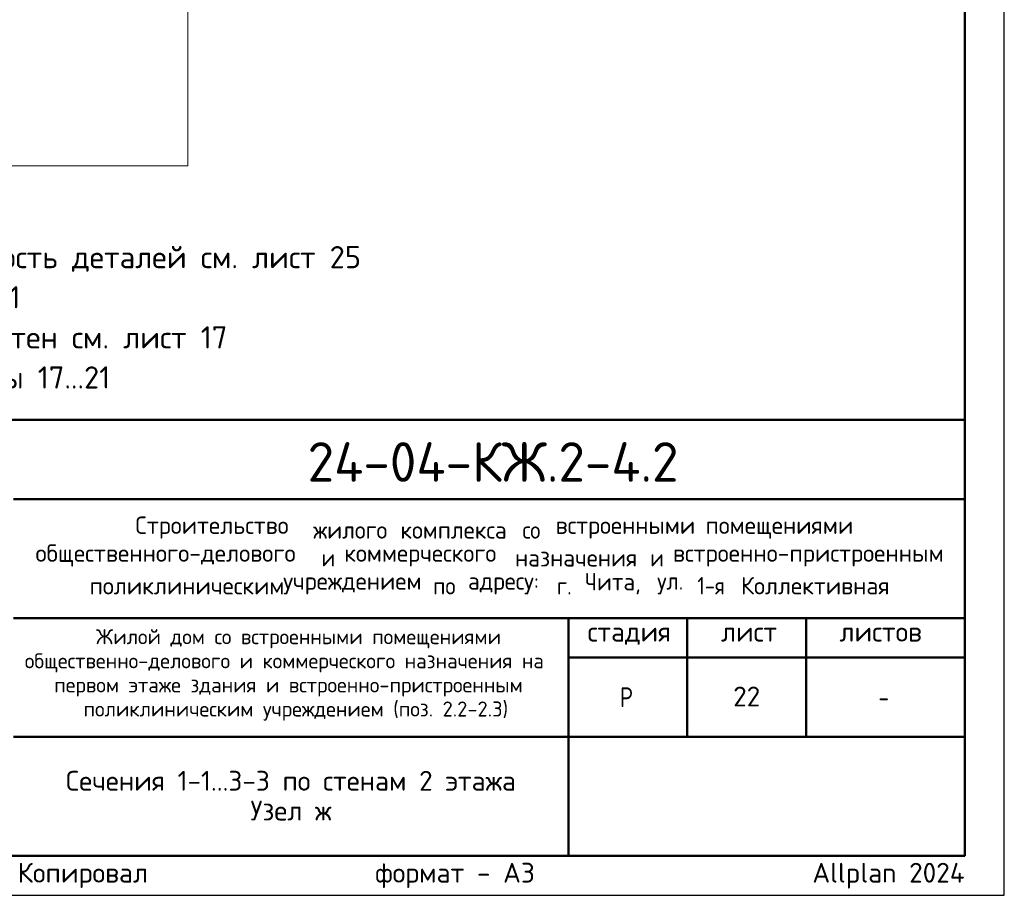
# Model space of a CAD drawing. Header units: millimetres. Extents: x 0 to 50412, y -12 to 35652.
# Tile 21 of 24: x 35493 to 50400, y 0 to 13263. Entities that reach past the tile are written whole.
import ezdxf

# ---------------------------------------------------------------- set-up
doc = ezdxf.new("R2010")
doc.units = ezdxf.units.MM
doc.layers.add('Standard', color=7, linetype='Continuous', lineweight=25)
doc.layers.add('Надписи', color=7, linetype='Continuous', lineweight=25)
doc.styles.add('ISOCPEUR', font='txt')

msp = doc.modelspace()

# ---------------------------------------------------------------- linework, layer by layer
at = {"layer": 'Standard', "color": 7, "linetype": 'Continuous', "lineweight": 50, "transparency": 33554687}
for p, q in [((27600, 7200), (49800, 7200)), ((35400, 6000), (49800, 6000)), ((35400, 4200), (49800, 4200)), ((43800, 2400), (43800, 4200)), ((45600, 2400), (45600, 4200)), ((47400, 2400), (47400, 4200)), ((43800, 3600), (49800, 3600)), ((35400, 2400), (49800, 2400)), ((43800, 600), (43800, 2400)), ((43800, 600), (43800, 2400))]:
    msp.add_line(p, q, dxfattribs=at)
at = {"layer": 'Standard', "color": 7, "linetype": 'Continuous', "lineweight": 25, "transparency": 33554687}
for p, q in [((49800, 600), (49800, 7200)), ((27600, 600), (49800, 600)), ((27600, 600), (49800, 600)), ((27600, 600), (49800, 600))]:
    msp.add_line(p, q, dxfattribs=at)
msp.add_lwpolyline([(0, 0), (50400, 0), (50400, 35640), (0, 35640), (0, 0)], close=True, dxfattribs=at)
at = {"layer": 'Standard', "color": 7, "linetype": 'Continuous', "lineweight": 13, "transparency": 33554687}
msp.add_lwpolyline([(24551, 35652), (24551, 11050), (38038, 11050), (38038, 35652)], dxfattribs=at)
at = {"layer": 'Standard', "color": 7, "linetype": 'Continuous', "lineweight": 50, "transparency": 33554687}
msp.add_lwpolyline([(2400, 35040), (49800, 35040), (49800, 600), (2400, 600), (2400, 35040)], close=True, dxfattribs=at)
at = {"layer": 'Standard', "color": 7, "linetype": 'Continuous', "lineweight": 25, "transparency": 33554687}
msp.add_lwpolyline([(49800, 7200), (27600, 7200), (27600, 600), (49800, 600), (49800, 7200)], dxfattribs=at)

# ---------------------------------------------------------------- texts
at = {"layer": 'Standard', "color": 7, "linetype": 'Continuous', "lineweight": 13, "transparency": 33554687, "insert": (27600, 9834), "char_height": 336, "width": 13126.68, "attachment_point": 1, "line_spacing_factor": 1.084337}
msp.add_mtext('\\A1;{\\fISOCPEUR|i0|b0;\\H335.999994;\\W1.000000;\\C7;1. Спецификацию элементов, ведомость деталей см. лист 25}\\P{\\fISOCPEUR|i0|b0;\\H335.999994;\\W1.000000;\\C7;Ведомость расхода стали см. лист 1.1}\\P{\\fISOCPEUR|i0|b0;\\H335.999994;\\W1.000000;\\C7;2. Опалубочный план конструкции стен см. лист 17}\\P{\\fISOCPEUR|i0|b0;\\H335.999994;\\W1.000000;\\C7;3. Сечения замаркированы см. листы 17...21}\\P', dxfattribs=at)
at = {"layer": 'Standard', "color": 7, "linetype": 'Continuous', "lineweight": 50, "transparency": 33554687, "insert": (39852, 6262), "char_height": 600, "width": 6110.08, "attachment_point": 7, "style": 'ISOCPEUR'}
msp.add_mtext('\\W0.98;24-04-КЖ.2-4.2', dxfattribs=at)
at = {"layer": 'Standard', "color": 7, "linetype": 'Continuous', "lineweight": 25, "transparency": 33554687, "attachment_point": 7, "style": 'ISOCPEUR'}
for s, insert, char_height, width in [('\\W0.98;Строительство ', (37245, 5402), 264, 2820.83), ('\\W0.96;жилого ', (39937, 5402), 264, 1446.12), ('\\W0.97;комплекса ', (41257, 5402), 264, 1975.29), ('\\W0.90;со ', (43105, 5402), 264, 620.97), ('\\W0.98;встроенными ', (43607, 5402), 264, 2398.16), ('\\W0.98;помещениями', (45877, 5402), 264, 2292.21), ('\\W0.99;общественного-делового ', (35733, 4980), 264, 4457.19), ('\\W0.87;и ', (40063, 4980), 264, 457.48), ('\\W0.98;коммерческого ', (40406, 4980), 264, 2714.91), ('\\W0.97;назначения ', (42993, 4980), 264, 2173.24), ('\\W0.87;и ', (45039, 4980), 264, 457.46), ('\\W0.99;встроенно-пристроенным', (45382, 4980), 264, 4298.92), ('\\W0.95;Чита, ', (44049, 4557), 264, 1221.07), ('\\W0.86;1-я ', (45752, 4557), 264, 773.52), ('\\W0.98;Коллективная', (46412, 4557), 264, 2450.61), ('\\W0.98;поликлиническим ', (36552, 4557), 264, 3058.06), ('\\W0.98;учреждением ', (39482, 4557), 264, 2397.9), ('\\W0.91;по ', (41752, 4557), 264, 647.69), ('\\W0.96;адресу: ', (42280, 4557), 264, 1472.67), ('\\W0.89;г. ', (43627, 4557), 264, 539.49), ('\\W0.92;ул. ', (45145, 4557), 264, 728.23), ('\\W0.99;стадия    лист     листов', (44091, 3795), 300, 5247.11), ('\\W0.80;Р', (44580, 2850), 300, 359.84), ('\\W0.78;-', (48495, 2850), 300, 326.39)]:
    msp.add_mtext(s, dxfattribs=dict(at, insert=insert, char_height=char_height, width=width))
at = {"layer": 'Standard', "color": 7, "linetype": 'Continuous', "lineweight": 18, "transparency": 33554687, "char_height": 228, "attachment_point": 7, "style": 'ISOCPEUR'}
for s, insert, width in [('\\W0.99;Жилой дом со встроенными помещениями', (36647, 3741), 6015.25), ('\\W0.99;общественно-делового и коммерческого назначения на', (35570, 3376), 8168.16), ('\\W0.99;первом этаже здания и встроенно-пристроенным', (36015, 3011), 7279.77), ('\\W0.99;поликлиническим учреждением (поз. 2.2-2.3)', (36459, 2646), 6390.3)]:
    msp.add_mtext(s, dxfattribs=dict(at, insert=insert, width=width))
at = {"layer": 'Standard', "color": 7, "linetype": 'Continuous', "lineweight": 25, "transparency": 33554687, "insert": (39600, 1885), "char_height": 300, "width": 7100.25, "attachment_point": 2, "line_spacing_factor": 0.903614}
msp.add_mtext('\\A1;{\\fISOCPEUR|i0|b0;\\H300.000000;\\W1.000000;\\C7;Сечения 1-1...3-3 по стенам 2 этажа}\\P{\\fISOCPEUR|i0|b0;\\H300.000000;\\W1.000000;\\C7;Узел ж}\\P', dxfattribs=at)
at = {"layer": 'Standard', "color": 8, "linetype": 'Continuous', "lineweight": 13, "transparency": 33554687, "insert": (49800, 297), "char_height": 300, "width": 14099.36, "attachment_point": 6, "style": 'ISOCPEUR'}
msp.add_mtext('\\A1;{\\fISOCPEUR|i0|b0;\\H300.000000;\\W1.000000;\\C8;Копировал                  формат - А3                      Allplan 2024}\\P', dxfattribs=at)
at = {"layer": 'Надписи', "color": 7, "linetype": 'Continuous', "lineweight": 13, "transparency": 33554687, "insert": (46500, 3012), "char_height": 300, "width": 551.25, "attachment_point": 5, "style": 'ISOCPEUR'}
msp.add_mtext('\\A1;{\\fISOCPEUR|i0|b0;\\H300.000000;\\W1.000000;\\C7;22}\\P', dxfattribs=at)

doc.saveas('drawing.dxf')
